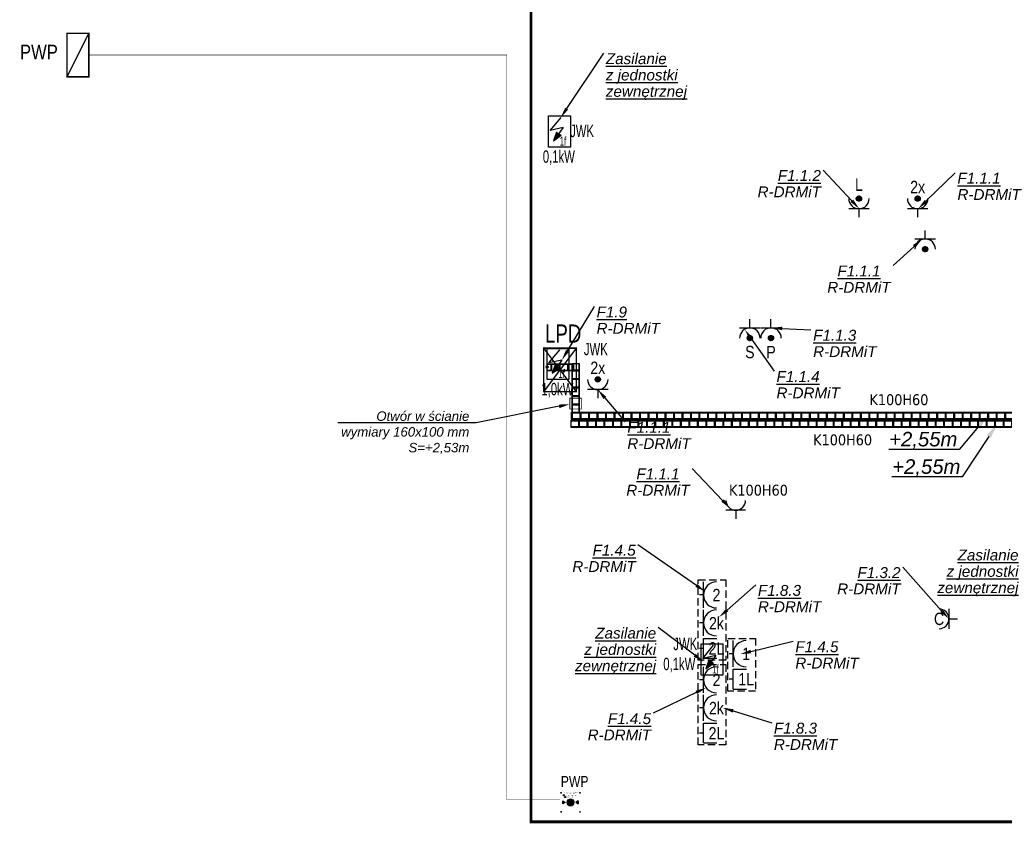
# Model space of a CAD drawing. Header units: millimetres. Extents: x 667417 to 821619, y 904330 to 1017710.
# Tile 1 of 13: x 667417 to 680983, y 906448 to 917514. Entities that reach past the tile are written whole.
import ezdxf
from ezdxf import colors
from ezdxf.entities.mleader import LeaderData, LeaderLine
from ezdxf.enums import TextEntityAlignment as Align
from ezdxf.math import Vec2, Vec3

# ---------------------------------------------------------------- set-up
doc = ezdxf.new("R2010")
doc.units = ezdxf.units.MM
doc.linetypes.add('DASHED', pattern=[0.75, 0.5, -0.25])
for name, color, linetype in [('_IE_Adresacja obwodów', 246, 'Continuous'), ('_IE_Gniazda_230V_IP20', 5, 'Continuous'), ('_IE_Gniazda_230V_IP44', 5, 'Continuous'), ('_IE_Gniazdo podwójne_230V_IP44', 5, 'Continuous'), ('_IE_Otworowanie', 1, 'Continuous'), ('_IE_Punkty zasilania IE', 5, 'Continuous'), ('_IE_PWP Budynek', 240, 'Continuous'), ('_IE_Rozdzielnica nN', 240, 'Continuous'), ('_IE_Strefy oddziaływania rozdzielnic elektrycznych', 240, 'Continuous'), ('_IE_Trasy kablowe IE', 150, 'Continuous'), ('_IE_Trasy kablowe IE - Power cable tray', 150, 'Continuous'), ('_IE_Trasy kablowe IE opis', 150, 'Continuous'), ('_IE_Trasy kablowe IT', 94, 'Continuous'), ('_IE_Zestaw_PEL', 5, 'Continuous'), ('_IT_LAN_Szafa RACK LPD', 94, 'Continuous')]:
    doc.layers.add(name, color=color, linetype=linetype)
doc.layers.add('_IE_otworowanie_opisy', color=10, linetype='Continuous', lineweight=25)
doc.styles.add('ARIAL', font='arial-narrow_[pl.allfont.net].ttf', dxfattribs={"width": 0.8})
doc.styles.add('IE_Koordynacja_tylko trasy$0$Standard', font='arial.ttf')
doc.styles.get("Standard").update_dxf_attribs({"font": 'ARIAL.TTF'})

# ---------------------------------------------------------------- blocks, each defined once
blk = doc.blocks.new('*U902')
at = {"layer": '_IE_Gniazda_230V_IP20', "color": 5}
for p, q in [((13.6, -13.6), (-13.6, -13.6)), ((0, -13.6), (0, -25.3))]:
    blk.add_line(p, q, dxfattribs=at)
blk.add_arc((0, 0), 13.6, 180, 0, dxfattribs=at)
blk = doc.blocks.new('*U2030')
at = {"layer": '_IE_Gniazda_230V_IP44'}
h = blk.add_hatch(color=256, dxfattribs=at)
edge = h.paths.add_edge_path()
edge.add_arc((0, 37.4), 4.34, 270, 630)
for p, q in [((0, 51.5), (0, 63.3)), ((-14.1, 51.5), (14.1, 51.5))]:
    blk.add_line(p, q, dxfattribs=at)
blk.add_circle((0, 37.4), 3.62, dxfattribs=at)
blk.add_arc((0, 37.4), 14.1, 0, 180, dxfattribs=at)
blk = doc.blocks.new('PWP BUDYNEK')
at = {"layer": '_IE_PWP Budynek', "transparency": 33554687}
h = blk.add_hatch(color=7, dxfattribs=at)
h.dxf.hatch_style = 1
h.paths.add_polyline_path([(-10.4, 2.1), (-7.4, 0), (-10.4, -2.1)])
h = blk.add_hatch(color=3, dxfattribs=at)
h.dxf.hatch_style = 1
edge = h.paths.add_edge_path()
edge.add_arc((-9.2, 9.7), 0.796, 0, 360)
h = blk.add_hatch(color=1, dxfattribs=at)
h.dxf.hatch_style = 1
edge = h.paths.add_edge_path()
edge.add_arc((-7.4, 7.3), 0.796, 0, 360)
at = {"layer": '_IE_PWP Budynek', "linetype": 'Continuous', "lineweight": 0}
blk.add_hatch(color=240, dxfattribs=at).paths.add_polyline_path([(4.9, 0, 1), (-4.9, 0, 1)])
at = {"layer": '_IE_PWP Budynek', "transparency": 33554687}
h = blk.add_hatch(color=7, dxfattribs=at)
h.dxf.hatch_style = 1
h.paths.add_polyline_path([(10.4, 2.1), (7.4, 0), (10.4, -2.1)])
blk.add_lwpolyline([(-10.4, 2.1), (-10.4, -2.1)])
at = {"color": 250}
blk.add_lwpolyline([(10.4, 2.1), (10.4, -2.1)], dxfattribs=at)
at = {"layer": '_IE_PWP Budynek', "color": 240, "const_width": 0.108}
blk.add_lwpolyline([(14.6, 14.6), (-14.6, 14.6), (-14.6, -14.6), (14.6, -14.6), (14.6, 14.6)], dxfattribs=at)
at = {"layer": '_IE_PWP Budynek', "color": 240}
for points in [[(-13, 13.7), (-13, 12.7)], [(13, 13.7), (13, 12.7)], [(-12.5, 13.2), (-13.5, 13.2)], [(12.5, 13.2), (13.5, 13.2)], [(-12.5, -13.2), (-13.5, -13.2)], [(-13, -13.7), (-13, -12.7)], [(12.5, -13.2), (13.5, -13.2)], [(13, -13.7), (13, -12.7)]]:
    blk.add_lwpolyline(points, dxfattribs=at)
at = {"layer": '_IE_PWP Budynek', "color": 240, "const_width": 0.108}
blk.add_lwpolyline([(11.4, 11.4), (-11.4, 11.4), (-11.4, -11.4), (11.4, -11.4)], close=True, dxfattribs=at)
at = {"layer": '_IE_PWP Budynek', "color": 7}
for points in [[(-10.4, 2.1), (-7.4, 0), (-10.4, -2.1), (-10.4, 2.1)], [(10.4, 2.1), (7.4, 0), (10.4, -2.1), (10.4, 2.1)]]:
    blk.add_lwpolyline(points, dxfattribs=at)
at = {"layer": '_IE_PWP Budynek', "color": 240}
for centre in [(-13, 13.2), (13, 13.2), (-13, -13.2), (13, -13.2)]:
    blk.add_circle(centre, 0.5, dxfattribs=at)
at = {"layer": '_IE_PWP Budynek', "color": 3}
blk.add_circle((-9.2, 9.7), 0.796, dxfattribs=at)
at = {"layer": '_IE_PWP Budynek', "color": 1}
blk.add_circle((-7.4, 7.3), 0.796, dxfattribs=at)
at = {"layer": '_IE_PWP Budynek', "color": 240, "linetype": 'Continuous', "lineweight": 0}
blk.add_circle((0, 0), 4.94, dxfattribs=at)
at = {"layer": '_IE_PWP Budynek', "color": 7, "attachment_point": 1}
for s, insert, char_height, width in [('\\pxqc;PRZYCISK PRZECIWPOŻAROWEGO WYŁĄCZNIKA PRĄDU ', (-11.4, 14.3), 0.864, 22.762), ('STAN URUCHOMIENIA', (-8.1, 10.3), 1.08, 21.265), ('STAN DOZORU', (-6.3, 7.9), 1.08, 21.265)]:
    blk.add_mtext(s, dxfattribs=dict(at, insert=insert, char_height=char_height, width=width))
at = {"layer": '_IE_PWP Budynek', "color": 240, "width": 0.8, "flags": 12}
blk.add_attdef('PWP', (-53.1, -7.6), '', height=15, dxfattribs=at)
blk = doc.blocks.new('*U956')
at = {"layer": '_IE_Rozdzielnica nN', "const_width": 2}
blk.add_lwpolyline([(30, 0), (30, -60), (0, -60), (0, 0)], close=True, dxfattribs=at)
blk.add_lwpolyline([(30, 0), (0, -60)], dxfattribs=at)
at = {"layer": '_IE_Rozdzielnica nN', "style": 'ARIAL', "flags": 12}
blk.add_attdef('NAZWA', text='', height=20, dxfattribs=at).set_placement((-46.3, 17.6), align=Align.MIDDLE)
blk = doc.blocks.new('*U3940')
at = {"layer": '_IE_Gniazda_230V_IP44'}
h = blk.add_hatch(color=256, dxfattribs=at)
edge = h.paths.add_edge_path()
edge.add_arc((0, 37.4), 4.34, 270, 630)
for p, q in [((0, 51.5), (0, 63.3)), ((-14.1, 51.5), (14.1, 51.5))]:
    blk.add_line(p, q, dxfattribs=at)
blk.add_circle((0, 37.4), 3.62, dxfattribs=at)
blk.add_arc((0, 37.4), 14.1, 0, 180, dxfattribs=at)
blk = doc.blocks.new('*U2031')
at = {"layer": '_IE_Gniazda_230V_IP44'}
h = blk.add_hatch(color=256, dxfattribs=at)
edge = h.paths.add_edge_path()
edge.add_arc((0, -0.9), 4.34, 90, 450)
for p, q in [((14.1, -15), (-14.1, -15)), ((0, -15), (0, -26.7))]:
    blk.add_line(p, q, dxfattribs=at)
blk.add_circle((0, -0.9), 3.62, dxfattribs=at)
blk.add_arc((0, -0.9), 14.1, 180, 0, dxfattribs=at)
blk = doc.blocks.new('Gniazdo podwójne IP44')
at = {"layer": '_IE_Gniazdo podwójne_230V_IP44'}
h = blk.add_hatch(color=256, dxfattribs=at)
edge = h.paths.add_edge_path()
edge.add_arc((0, -0.9), 4.34, 90, 450)
for p, q in [((14.1, -15), (-14.1, -15)), ((0, -15), (0, -26.7))]:
    blk.add_line(p, q, dxfattribs=at)
blk.add_circle((0, -0.9), 3.62, dxfattribs=at)
blk.add_arc((0, -0.9), 14.1, 180, 0, dxfattribs=at)
at = {"layer": '_IE_Gniazdo podwójne_230V_IP44', "style": 'ARIAL', "flags": 12}
blk.add_attdef('FUN', text='', height=17, dxfattribs=at).set_placement((0, 18.3), align=Align.MIDDLE)
blk = doc.blocks.new('*U1762')
at = {"layer": '_IE_Gniazda_230V_IP20', "color": 5}
for p, q in [((13.6, 13.6), (13.6, -13.6)), ((13.6, 0), (25.3, 0))]:
    blk.add_line(p, q, dxfattribs=at)
blk.add_arc((0, 0), 13.6, 270, 90, dxfattribs=at)
at = {"layer": '_IE_Gniazda_230V_IP20', "style": 'ARIAL', "flags": 12}
blk.add_attdef('FUN', text='', height=17, dxfattribs=at).set_placement((0, 0), align=Align.MIDDLE)
blk = doc.blocks.new('*U2040')
at = {"layer": '_IE_Gniazda_230V_IP44'}
h = blk.add_hatch(color=256, dxfattribs=at)
edge = h.paths.add_edge_path()
edge.add_arc((0, 37.4), 4.34, 270, 630)
for p, q in [((0, 51.5), (0, 63.3)), ((-14.1, 51.5), (14.1, 51.5))]:
    blk.add_line(p, q, dxfattribs=at)
blk.add_circle((0, 37.4), 3.62, dxfattribs=at)
blk.add_arc((0, 37.4), 14.1, 360, 180, dxfattribs=at)
blk = doc.blocks.new('*U2045')
at = {"layer": '_IE_Zestaw_PEL', "color": 230, "linetype": 'DASHED', "ltscale": 20}
for p, q in [((55.3, 0), (55.3, 110.6)), ((55.3, 110.6), (93.4, 110.6)), ((93.4, 110.6), (93.4, 0)), ((93.4, 0), (55.3, 0))]:
    blk.add_line(p, q, dxfattribs=at)
at = {"layer": '_IE_Zestaw_PEL'}
for p, q in [((62.4, 71.7), (62.4, 107.5)), ((62.4, 89.6), (56.8, 89.6)), ((62.4, 33.2), (62.4, 69.1)), ((62.4, 51.1), (56.8, 51.1)), ((62.4, 2.7), (62.4, 29.8)), ((62.4, 29.8), (80.7, 29.8)), ((62.4, 16.1), (56.8, 16.1)), ((62.4, 2.7), (80.7, 2.7))]:
    blk.add_line(p, q, dxfattribs=at)
for centre in [(80.3, 89.6), (80.3, 51.1)]:
    blk.add_arc(centre, 17.9, 90, 270, dxfattribs=at)
at = {"layer": '_IE_Zestaw_PEL', "color": 240, "style": 'ARIAL', "flags": 12}
for tag, p in [('G', (80.3, 89.6)), ('K', (80.3, 51.1)), ('L', (80.3, 16.1))]:
    blk.add_attdef(tag, text='', height=17, dxfattribs=at).set_placement(p, align=Align.MIDDLE)
blk = doc.blocks.new('*U2050')
at = {"layer": '_IE_Zestaw_PEL', "color": 230, "linetype": 'DASHED', "ltscale": 20}
for p, q in [((-2.1, 72.5), (36.2, 72.5)), ((-2.1, 0), (-2.1, 72.5)), ((36.2, 72.5), (36.2, 0)), ((36.2, 0), (-2.1, 0))]:
    blk.add_line(p, q, dxfattribs=at)
at = {"layer": '_IE_Zestaw_PEL'}
for p, q in [((5.1, 33.4), (5.1, 69.4)), ((5.1, 51.4), (-0.5, 51.4)), ((5.1, 30), (23.5, 30)), ((5.1, 2.7), (5.1, 30)), ((5.1, 16.2), (-0.5, 16.2)), ((5.1, 2.7), (23.5, 2.7))]:
    blk.add_line(p, q, dxfattribs=at)
blk.add_arc((23.1, 51.4), 18, 90, 270, dxfattribs=at)
at = {"layer": '_IE_Zestaw_PEL', "color": 240, "style": 'ARIAL', "flags": 12}
for tag, p in [('G4', (23.1, 51.4)), ('L4', (23.1, 16.2))]:
    blk.add_attdef(tag, text='', height=17, dxfattribs=at).set_placement(p, align=Align.MIDDLE)
blk = doc.blocks.new('*U2929')
h = blk.add_hatch()
h.set_pattern_fill('JIS_LC_8A', color=256, scale=15, angle=45)
h.set_pattern_definition([(90, (2651.08, 5e-10), (-117, 2e-14), []), (90, (2661.69, 10.61), (-117, 2e-14), [])])
h.paths.add_polyline_path([(-5630, 42), (5630, 42), (5630, -42), (-5630, -42)])
for points in [[(-5630, 50), (5630, 50), (5630, -50), (-5630, -50)], [(-5630, 42), (5630, 42), (5630, -42), (-5630, -42)]]:
    blk.add_lwpolyline(points, close=True)
blk = doc.blocks.new('*U3261')
at = {"layer": '_IT_LAN_Szafa RACK LPD', "color": 0, "const_width": 2}
blk.add_lwpolyline([(0, -60), (-45, -60), (-45, 0), (0, 0)], close=True, dxfattribs=at)
for points in [[(0, -60), (-45, 0)], [(0, 0), (-45, -60)]]:
    blk.add_lwpolyline(points, dxfattribs=at)
at = {"layer": '_IT_LAN_Szafa RACK LPD', "color": 0, "style": 'ARIAL', "width": 0.9, "flags": 12}
blk.add_attdef('RACK', text='', height=25, dxfattribs=at).set_placement((45.7, -29.4), align=Align.MIDDLE)
blk = doc.blocks.new('*U3255')
at = {"layer": '_IE_Punkty zasilania IE'}
blk.add_hatch(color=94, dxfattribs=at).paths.add_polyline_path([(6.8, 8.7), (17.3, 16.3), (13.7, 18), (11, 20.6)])
at = {"layer": '_IE_Punkty zasilania IE', "color": 0}
for p, q in [((0, 42.9), (30.1, 42.9)), ((0, 0), (0, 42.9)), ((30.1, 42.9), (30.1, 0)), ((30.1, 0), (0, 0))]:
    blk.add_line(p, q, dxfattribs=at)
at = {"layer": '_IE_Punkty zasilania IE', "color": 94}
for p, q in [((2.5, 23), (17.3, 41)), ((20.2, 26.8), (2.5, 23)), ((20.2, 26.8), (6.8, 8.7)), ((11, 20.6), (6.8, 8.7)), ((6.8, 8.7), (17.3, 16.3)), ((13.7, 18), (11, 20.6)), ((17.3, 16.3), (13.7, 18))]:
    blk.add_line(p, q, dxfattribs=at)
at = {"layer": '_IE_Punkty zasilania IE', "color": 0, "insert": (15.3, 14.2), "char_height": 12, "attachment_point": 1, "style": 'ARIAL'}
blk.add_mtext_dynamic_manual_height_columns('1f', width=17.611, gutter_width=100, heights=[0], dxfattribs=at)
at = {"layer": '_IE_Punkty zasilania IE', "color": 0, "style": 'ARIAL', "width": 0.8, "flags": 12}
blk.add_attdef('URZADZENIE', text='', height=17, dxfattribs=at).set_placement((15, 47.9), align=Align.CENTER)
blk = doc.blocks.new('*U3265')
h = blk.add_hatch()
h.set_pattern_fill('JIS_LC_8A', color=256, scale=15, angle=45)
h.set_pattern_definition([(90, (5082.27, 2e-13), (-117, 2e-14), []), (90, (5092.88, 10.61), (-117, 2e-14), [])])
h.paths.add_polyline_path([(-5631, 42), (5631, 42), (5631, -42), (-5631, -42)])
for points in [[(-5631, 50), (5631, 50), (5631, -50), (-5631, -50)], [(-5631, 42), (5631, 42), (5631, -42), (-5631, -42)]]:
    blk.add_lwpolyline(points, close=True)
blk = doc.blocks.new('*U3274')
h = blk.add_hatch()
h.set_pattern_fill('JIS_LC_8A', color=256, scale=15, angle=45)
h.set_pattern_definition([(90, (5408.12, 2e-13), (-117, 2e-14), []), (90, (5418.73, 10.61), (-117, 2e-14), [])])
h.paths.add_polyline_path([(-337, 42), (337, 42), (337, -42), (-337, -42)])
for points in [[(-337, 50), (337, 50), (337, -50), (-337, -50)], [(-337, 42), (337, 42), (337, -42), (-337, -42)]]:
    blk.add_lwpolyline(points, close=True)
blk = doc.blocks.new('*U3276')
h = blk.add_hatch()
h.set_pattern_fill('JIS_LC_8A', color=256, scale=15, angle=45)
h.set_pattern_definition([(90, (5139.18, 2e-13), (-117, 2e-14), []), (90, (5149.78, 10.61), (-117, 2e-14), [])])
h.paths.add_polyline_path([(-181, 42), (181, 42), (181, -42), (-181, -42)])
for points in [[(-181, 50), (181, 50), (181, -50), (-181, -50)], [(-181, 42), (181, 42), (181, -42), (-181, -42)]]:
    blk.add_lwpolyline(points, close=True)
blk = doc.blocks.new('*U3281')
h = blk.add_hatch(color=0)
h.dxf.hatch_style = 1
edge = h.paths.add_edge_path()
edge.add_arc((0, 0.5), 2.5, -180, 180, ccw=False)
at = {"color": 0}
blk.add_lwpolyline([(0, 0.5, 0, 0, 0), (-30.3, 31.3, 5, 0, 0), (-39.6, 40.4, 0, 0, 0)], format="xyseb", dxfattribs=at)
at = {"color": 0, "const_width": 1}
for points in [[(-5, 0.5), (5, 0.5)], [(-4.5, 0.5), (-4.5, 5.5)], [(4.5, 0.5), (4.5, 5.5)]]:
    blk.add_lwpolyline(points, dxfattribs=at)

msp = doc.modelspace()

# ---------------------------------------------------------------- linework, layer by layer
at = {"color": 240, "linetype": 'DASHED', "const_width": 6}
msp.add_lwpolyline([(668369, 917027), (674130, 917027), (674130, 907338), (674130, 906770), (674860, 906770)], dxfattribs=at)
at = {"layer": '_IE_Otworowanie', "color": 1, "const_width": 10}
msp.add_lwpolyline([(674997, 912152), (675157, 912152), (675157, 912302), (674997, 912302)], close=True, dxfattribs=at)
at = {"layer": '_IE_Strefy oddziaływania rozdzielnic elektrycznych', "linetype": 'DASHED', "ltscale": 100, "const_width": 40}
msp.add_lwpolyline([(674462, 920158), (698583, 920158), (698583, 914771), (700863, 914771), (700863, 912577), (704561, 912577), (704561, 906468), (674462, 906468)], close=True, dxfattribs=at)

# ---------------------------------------------------------------- block references
at = {"xscale": 10, "yscale": 10, "zscale": 10}
for p in [(676214, 908696), (676214, 907527)]:
    msp.add_blockref('*U2045', p, dxfattribs=at).add_auto_attribs({'L': '2L', 'G': '2', 'K': '2k'})
at = {"layer": '_IE_Gniazda_230V_IP20', "xscale": 10, "yscale": 10, "zscale": 10}
msp.add_blockref('*U902', (677283, 910895), dxfattribs=at)
msp.add_blockref('*U1762', (680084, 909263), dxfattribs=at).add_auto_attribs({'FUN': 'C'})
at = {"layer": '_IE_Gniazda_230V_IP44'}
ref = msp.add_blockref('*U2031', (678980, 915060), dxfattribs=dict(at, xscale=10, yscale=10, zscale=10))
ref.add_attrib('FUN', 'L', dxfattribs={"height": 170, "style": 'ARIAL', "flags": 12}).set_placement((678980, 915242), align=Align.MIDDLE)
at = {"layer": '_IE_Gniazda_230V_IP44', "xscale": 10, "yscale": 10, "zscale": 10}
msp.add_blockref('*U2030', (679892, 913980), dxfattribs=at)
at = {"layer": '_IE_Gniazda_230V_IP44'}
ref = msp.add_blockref('*U2040', (677477, 912755), dxfattribs=dict(at, xscale=10, yscale=10, zscale=10))
ref.add_attrib('FUN', 'S', dxfattribs={"height": 170, "style": 'ARIAL', "flags": 12}).set_placement((677477, 912937), align=Align.MIDDLE)
ref = msp.add_blockref('*U3940', (677768, 912755), dxfattribs=dict(at, xscale=10, yscale=10, zscale=10))
ref.add_attrib('FUN', 'P', dxfattribs={"height": 170, "style": 'ARIAL', "flags": 12}).set_placement((677768, 912937), align=Align.MIDDLE)
at = {"layer": '_IE_Gniazdo podwójne_230V_IP44'}
ref = msp.add_blockref('Gniazdo podwójne IP44', (679789, 915060), dxfattribs=dict(at, xscale=10, yscale=10, zscale=10))
ref.add_attrib('FUN', '2x', dxfattribs={"height": 170, "style": 'ARIAL', "flags": 12}).set_placement((679789, 915211), align=Align.MIDDLE)
ref = msp.add_blockref('Gniazdo podwójne IP44', (675382, 912570), dxfattribs=dict(at, xscale=10, yscale=10, zscale=10))
ref.add_attrib('FUN', '2x', dxfattribs={"height": 170, "style": 'ARIAL', "flags": 12}).set_placement((675382, 912721), align=Align.MIDDLE)
at = {"layer": '_IE_Punkty zasilania IE'}
ref = msp.add_blockref('*U3255', (674703, 915759), dxfattribs=dict(at, xscale=10, yscale=10, zscale=10))
ref.add_attrib('URZADZENIE', 'JWK', dxfattribs={"color": 0, "height": 170, "style": 'ARIAL', "width": 0.8, "flags": 12}).set_placement((675165, 915897), align=Align.CENTER)
ref.add_attrib('MOC', '0,1kW', dxfattribs={"color": 0, "height": 170, "style": 'ARIAL', "width": 0.8, "flags": 12}).set_placement((674845, 915544), align=Align.CENTER)
ref = msp.add_blockref('*U3255', (674684, 912557), dxfattribs=dict(at, xscale=10, yscale=10, zscale=10))
ref.add_attrib('URZADZENIE', 'JWK', dxfattribs={"color": 0, "height": 170, "style": 'ARIAL', "width": 0.8, "flags": 12}).set_placement((675355, 912893), align=Align.CENTER)
ref.add_attrib('MOC', '1,0kW', dxfattribs={"color": 0, "height": 170, "style": 'ARIAL', "width": 0.8, "flags": 12}).set_placement((674825, 912342), align=Align.CENTER)
ref = msp.add_blockref('*U3255', (676804, 908489), dxfattribs=dict(at, xscale=10, yscale=10, zscale=10))
ref.add_attrib('URZADZENIE', 'JWK', dxfattribs={"color": 0, "height": 170, "style": 'ARIAL', "width": 0.8, "flags": 12}).set_placement((676587, 908832), align=Align.CENTER)
ref.add_attrib('MOC', '0,1kW', dxfattribs={"color": 0, "height": 170, "style": 'ARIAL', "width": 0.8, "flags": 12}).set_placement((676505, 908557), align=Align.CENTER)
at = {"layer": '_IE_PWP Budynek'}
ref = msp.add_blockref('PWP BUDYNEK', (675006, 906736), dxfattribs=dict(at, xscale=10, yscale=10, zscale=10))
ref.add_attrib('PWP', 'PWP', (674872, 906949), dxfattribs={"color": 240, "height": 150, "width": 0.8, "flags": 12})
at = {"layer": '_IE_Rozdzielnica nN'}
ref = msp.add_blockref('*U956', (668069, 917327), dxfattribs=dict(at, xscale=10, yscale=10, zscale=10))
ref.add_attrib('NAZWA', 'PWP', dxfattribs={"height": 200, "style": 'ARIAL', "flags": 12}).set_placement((667682, 917069), align=Align.MIDDLE)
at = {"layer": '_IE_Trasy kablowe IE', "rotation": 179.9999999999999}
msp.add_blockref('*U2929', (680647, 911949), dxfattribs=at)
at = {"layer": '_IE_Trasy kablowe IT', "xscale": 10, "yscale": 10, "zscale": 10, "rotation": 270}
msp.add_blockref('*U3281', (674679, 912732), dxfattribs=at)
at = {"layer": '_IE_Trasy kablowe IT'}
for name, p, rotation in [('*U3276', (674864, 912727), 180), ('*U3274', (675077, 912441), 270)]:
    msp.add_blockref(name, p, dxfattribs=dict(at, rotation=rotation))
msp.add_blockref('*U3265', (680649, 912060), dxfattribs=at)
at = {"layer": '_IE_Zestaw_PEL', "xscale": 10, "yscale": 10, "zscale": 10}
msp.add_blockref('*U2050', (677195, 908269), dxfattribs=at).add_auto_attribs({'L4': '1L', 'G4': '1'})
at = {"layer": '_IT_LAN_Szafa RACK LPD'}
ref = msp.add_blockref('*U3261', (674637, 912391), dxfattribs=dict(at, xscale=10, yscale=10, zscale=10, rotation=180))
ref.add_attrib('RACK', 'LPD', dxfattribs={"color": 0, "height": 250, "style": 'ARIAL', "width": 0.9, "flags": 12}).set_placement((674905, 913192), align=Align.MIDDLE)

# ---------------------------------------------------------------- texts
at = {"layer": '_IE_Trasy kablowe IE opis', "insert": (678349, 911803), "char_height": 150, "attachment_point": 1}
msp.add_mtext('{\\fTahoma|b0|i0|c238|p34;K100H60}', dxfattribs=at)
at = {"layer": '_IE_Trasy kablowe IT', "char_height": 150, "attachment_point": 1}
for insert in [(679125, 912356), (677189, 911110)]:
    msp.add_mtext('{\\fTahoma|b0|i0|c238|p34;K100H60}', dxfattribs=dict(at, insert=insert))

# ---------------------------------------------------------------- leaders
at = {"layer": '_IE_Adresacja obwodów'}
ml = msp.add_multileader_mtext('Standard', dxfattribs=at)
ml.set_content('{\\L\\fArial|b0|i1|c238|p34;Zasilanie\\Pz jednostki\\Pzewnętrznej}', color=256)
ml.set_leader_properties()
ml.build(insert=Vec2(0, 0))
ml.multileader.update_dxf_attribs({"has_dogleg": 0, "has_text_frame": 1, "text_left_attachment_type": 0, "text_right_attachment_type": 0, "dogleg_length": 0, "arrow_head_size": 150})
ctx = ml.context
ctx.base_point, ctx.char_height, ctx.arrow_head_size, ctx.landing_gap_size, ctx.plane_origin = Vec3(675463, 917052), 150, 150, 30, Vec3(670179, 908022)
ctx.left_attachment, ctx.right_attachment = 0, 0
notes = []
notes.append((ctx, [(0, (1, 1, 0), (675463, 917052), (1, 0), 0, [(0, [(674870, 916164)], 0, [])])]))
ctx.mtext.insert, ctx.mtext.width, ctx.mtext.line_spacing_factor, ctx.mtext.flow_direction = Vec3(675493, 917052), 1211.8, 0.9, 5
ml = msp.add_multileader_mtext('Standard', dxfattribs=at)
ml.set_content('{\\L\\fArial|b0|i1|c238|p34;F1.1.2\\P\\lR-DRMiT}', color=256)
ml.set_leader_properties()
ml.build(insert=Vec2(0, 0))
ml.multileader.update_dxf_attribs({"has_dogleg": 0, "has_text_frame": 1, "text_left_attachment_type": 0, "text_right_attachment_type": 0, "dogleg_length": 0, "arrow_head_size": 150})
ctx = ml.context
ctx.base_point, ctx.char_height, ctx.arrow_head_size, ctx.landing_gap_size, ctx.plane_origin = Vec3(677543, 915443), 150, 150, 30, Vec3(674411, 907532)
ctx.left_attachment, ctx.right_attachment, ctx.text_align_type = 0, 0, 2
notes.append((ctx, [(0, (1, 1, 0), (678486, 915443), (-1, 0), 0, [(0, [(678985, 914910)], 0, [])])]))
ctx.mtext.insert, ctx.mtext.width, ctx.mtext.alignment, ctx.mtext.line_spacing_factor, ctx.mtext.flow_direction = Vec3(678456, 915443), 800, 3, 0.9, 5
ml = msp.add_multileader_mtext('Standard', dxfattribs=at)
ml.set_content('{\\L\\fArial|b0|i1|c238|p34;F1.1.1\\P\\lR-DRMiT}', color=256)
ml.set_leader_properties()
ml.build(insert=Vec2(0, 0))
ml.multileader.update_dxf_attribs({"has_dogleg": 0, "has_text_frame": 1, "text_left_attachment_type": 0, "text_right_attachment_type": 0, "dogleg_length": 0, "arrow_head_size": 150})
ctx = ml.context
ctx.base_point, ctx.char_height, ctx.arrow_head_size, ctx.landing_gap_size, ctx.plane_origin = Vec3(680307, 915407), 150, 150, 30, Vec3(677221, 907446)
ctx.left_attachment, ctx.right_attachment = 0, 0
notes.append((ctx, [(0, (1, 1, 0), (680307, 915407), (1, 0), 0, [(0, [(679796, 914910)], 0, [])])]))
ctx.mtext.insert, ctx.mtext.width, ctx.mtext.line_spacing_factor, ctx.mtext.flow_direction = Vec3(680337, 915407), 800, 0.9, 5
ml = msp.add_multileader_mtext('Standard', dxfattribs=at)
ml.set_content('{\\L\\fArial|b0|i1|c238|p34;F1.1.1\\P\\lR-DRMiT}', color=256)
ml.set_leader_properties()
ml.build(insert=Vec2(0, 0))
ml.multileader.update_dxf_attribs({"has_dogleg": 0, "has_text_frame": 1, "text_left_attachment_type": 0, "text_right_attachment_type": 0, "dogleg_length": 0, "arrow_head_size": 150})
ctx = ml.context
ctx.base_point, ctx.char_height, ctx.arrow_head_size, ctx.landing_gap_size, ctx.plane_origin = Vec3(678509, 914128), 150, 150, 30, Vec3(675394, 906937)
ctx.left_attachment, ctx.right_attachment, ctx.text_align_type = 0, 0, 1
notes.append((ctx, [(0, (1, 1, 0), (679451, 914128), (-1, 0), 0, [(0, [(679851, 914494)], 0, [])])]))
ctx.mtext.insert, ctx.mtext.width, ctx.mtext.alignment, ctx.mtext.line_spacing_factor, ctx.mtext.flow_direction = Vec3(678980, 914128), 800, 2, 0.9, 5
ml = msp.add_multileader_mtext('Standard', dxfattribs=at)
ml.set_content('{\\L\\fArial|b0|i1|c238|p34;F1.9\\P\\lR-DRMiT}', color=256)
ml.set_leader_properties()
ml.build(insert=Vec2(0, 0))
ml.multileader.update_dxf_attribs({"has_dogleg": 0, "has_text_frame": 1, "text_left_attachment_type": 0, "text_right_attachment_type": 0, "dogleg_length": 0, "arrow_head_size": 150})
ctx = ml.context
ctx.base_point, ctx.char_height, ctx.arrow_head_size, ctx.landing_gap_size, ctx.plane_origin = Vec3(675335, 913563), 150, 150, 30, Vec3(672322, 905318)
ctx.left_attachment, ctx.right_attachment = 0, 0
notes.append((ctx, [(0, (1, 1, 0), (675335, 913563), (1, 0), 0, [(0, [(674886, 912825)], 0, [])])]))
ctx.mtext.insert, ctx.mtext.width, ctx.mtext.line_spacing_factor, ctx.mtext.flow_direction = Vec3(675365, 913563), 800, 0.9, 5
ml = msp.add_multileader_mtext('Standard', dxfattribs=at)
ml.set_content('{\\L\\fArial|b0|i1|c238|p34;F1.1.4\\P\\lR-DRMiT}', color=256)
ml.set_leader_properties()
ml.build(insert=Vec2(0, 0))
ml.multileader.update_dxf_attribs({"has_dogleg": 0, "has_text_frame": 1, "text_left_attachment_type": 0, "text_right_attachment_type": 0, "dogleg_length": 0, "arrow_head_size": 150})
ctx = ml.context
ctx.base_point, ctx.char_height, ctx.arrow_head_size, ctx.landing_gap_size, ctx.plane_origin = Vec3(677814, 912674), 150, 150, 30, Vec3(674557, 904478)
ctx.left_attachment, ctx.right_attachment = 0, 0
notes.append((ctx, [(0, (1, 1, 0), (677814, 912674), (1, 0), 0, [(0, [(677405, 913250)], 0, [])])]))
ctx.mtext.insert, ctx.mtext.width, ctx.mtext.line_spacing_factor, ctx.mtext.flow_direction = Vec3(677844, 912674), 800, 0.9, 5
ml = msp.add_multileader_mtext('Standard', dxfattribs=at)
ml.set_content('{\\L\\fArial|b0|i1|c238|p34;F1.1.3\\P\\lR-DRMiT}', color=256)
ml.set_leader_properties()
ml.build(insert=Vec2(0, 0))
ml.multileader.update_dxf_attribs({"has_dogleg": 0, "has_text_frame": 1, "text_left_attachment_type": 0, "text_right_attachment_type": 0, "dogleg_length": 0, "arrow_head_size": 150})
ctx = ml.context
ctx.base_point, ctx.char_height, ctx.arrow_head_size, ctx.landing_gap_size, ctx.plane_origin = Vec3(678319, 913243), 150, 150, 30, Vec3(675306, 904997)
ctx.left_attachment, ctx.right_attachment = 0, 0
notes.append((ctx, [(0, (1, 1, 0), (678319, 913243), (1, 0), 0, [(0, [(677773, 913269)], 0, [])])]))
ctx.mtext.insert, ctx.mtext.width, ctx.mtext.line_spacing_factor, ctx.mtext.flow_direction = Vec3(678349, 913243), 800, 0.9, 5
ml = msp.add_multileader_mtext('Standard', dxfattribs=at)
ml.set_content('{\\L\\fArial|b0|i1|c238|p34;F1.1.1\\P\\lR-DRMiT}', color=256)
ml.set_leader_properties()
ml.build(insert=Vec2(0, 0))
ml.multileader.update_dxf_attribs({"has_dogleg": 0, "has_text_frame": 1, "text_left_attachment_type": 0, "text_right_attachment_type": 0, "dogleg_length": 0, "arrow_head_size": 150})
ctx = ml.context
ctx.base_point, ctx.char_height, ctx.arrow_head_size, ctx.landing_gap_size, ctx.plane_origin = Vec3(675759, 911976), 150, 150, 30, Vec3(670924, 904863)
ctx.left_attachment, ctx.right_attachment = 0, 0
notes.append((ctx, [(0, (1, 1, 0), (675759, 911976), (1, 0), 0, [(0, [(675382, 912420)], 0, [])])]))
ctx.mtext.insert, ctx.mtext.width, ctx.mtext.line_spacing_factor, ctx.mtext.flow_direction = Vec3(675789, 911976), 800, 0.9, 5
ml = msp.add_multileader_mtext('Standard', dxfattribs=at)
ml.set_content('{\\L\\fArial|b0|i1|c238|p34;F1.1.1\\P\\lR-DRMiT}', color=256)
ml.set_leader_properties()
ml.build(insert=Vec2(0, 0))
ml.multileader.update_dxf_attribs({"has_dogleg": 0, "has_text_frame": 1, "text_left_attachment_type": 0, "text_right_attachment_type": 0, "dogleg_length": 0, "arrow_head_size": 150})
ctx = ml.context
ctx.base_point, ctx.char_height, ctx.arrow_head_size, ctx.landing_gap_size, ctx.plane_origin = Vec3(675740, 911334), 150, 150, 30, Vec3(672748, 903227)
ctx.left_attachment, ctx.right_attachment, ctx.text_align_type = 0, 0, 1
notes.append((ctx, [(0, (1, 1, 0), (676683, 911334), (-1, 0), 0, [(0, [(677205, 910784)], 0, [])])]))
ctx.mtext.insert, ctx.mtext.width, ctx.mtext.alignment, ctx.mtext.line_spacing_factor, ctx.mtext.flow_direction = Vec3(676211, 911334), 800, 2, 0.9, 5
ml = msp.add_multileader_mtext('Standard', dxfattribs=at)
ml.set_content('{\\L\\fArial|b0|i1|c238|p34;F1.4.5\\P\\lR-DRMiT}', color=256)
ml.set_leader_properties()
ml.build(insert=Vec2(0, 0))
ml.multileader.update_dxf_attribs({"has_dogleg": 0, "has_text_frame": 1, "text_left_attachment_type": 0, "text_right_attachment_type": 0, "dogleg_length": 0, "arrow_head_size": 150})
ctx = ml.context
ctx.base_point, ctx.char_height, ctx.arrow_head_size, ctx.landing_gap_size, ctx.plane_origin = Vec3(674991, 910283), 150, 150, 30, Vec3(672025, 902307)
ctx.left_attachment, ctx.right_attachment, ctx.text_align_type = 0, 0, 2
notes.append((ctx, [(0, (1, 1, 0), (675934, 910283), (-1, 0), 0, [(0, [(676864, 909638)], 0, [])])]))
ctx.mtext.insert, ctx.mtext.width, ctx.mtext.alignment, ctx.mtext.line_spacing_factor, ctx.mtext.flow_direction = Vec3(675904, 910283), 800, 3, 0.9, 5
ml = msp.add_multileader_mtext('Standard', dxfattribs=at)
ml.set_content('{\\L\\fArial|b0|i1|c238|p34;Zasilanie\\Pz jednostki\\Pzewnętrznej}', color=256)
ml.set_leader_properties()
ml.build(insert=Vec2(0, 0))
ml.multileader.update_dxf_attribs({"has_dogleg": 0, "has_text_frame": 1, "text_left_attachment_type": 0, "text_right_attachment_type": 0, "dogleg_length": 0, "arrow_head_size": 150})
ctx = ml.context
ctx.base_point, ctx.char_height, ctx.arrow_head_size, ctx.landing_gap_size, ctx.plane_origin = Vec3(680024, 910217), 150, 150, 30, Vec3(677138, 901604)
ctx.left_attachment, ctx.right_attachment, ctx.text_align_type = 0, 0, 2
notes.append((ctx, [(0, (1, 1, 0), (681208, 910217), (-1, 0), 0, [(0, [(681676, 910371)], 0, [])])]))
ctx.mtext.insert, ctx.mtext.width, ctx.mtext.alignment, ctx.mtext.line_spacing_factor, ctx.mtext.flow_direction = Vec3(681178, 910217), 1159.6, 3, 0.9, 5
ml = msp.add_multileader_mtext('Standard', dxfattribs=at)
ml.set_content('{\\L\\fArial|b0|i1|c238|p34;F1.3.2\\P\\lR-DRMiT}', color=256)
ml.set_leader_properties()
ml.build(insert=Vec2(0, 0))
ml.multileader.update_dxf_attribs({"has_dogleg": 0, "has_text_frame": 1, "text_left_attachment_type": 0, "text_right_attachment_type": 0, "dogleg_length": 0, "arrow_head_size": 150})
ctx = ml.context
ctx.base_point, ctx.char_height, ctx.arrow_head_size, ctx.landing_gap_size, ctx.plane_origin = Vec3(678640, 909975), 150, 150, 30, Vec3(675458, 902980)
ctx.left_attachment, ctx.right_attachment, ctx.text_align_type = 0, 0, 2
notes.append((ctx, [(0, (1, 1, 0), (679583, 909975), (-1, 0), 0, [(0, [(680219, 909263)], 0, [])])]))
ctx.mtext.insert, ctx.mtext.width, ctx.mtext.alignment, ctx.mtext.line_spacing_factor, ctx.mtext.flow_direction = Vec3(679553, 909975), 800, 3, 0.9, 5
ml = msp.add_multileader_mtext('Standard', dxfattribs=at)
ml.set_content('{\\L\\fArial|b0|i1|c238|p34;F1.8.3\\P\\lR-DRMiT}', color=256)
ml.set_leader_properties()
ml.build(insert=Vec2(0, 0))
ml.multileader.update_dxf_attribs({"has_dogleg": 0, "has_text_frame": 1, "text_left_attachment_type": 0, "text_right_attachment_type": 0, "dogleg_length": 0, "arrow_head_size": 150})
ctx = ml.context
ctx.base_point, ctx.char_height, ctx.arrow_head_size, ctx.landing_gap_size, ctx.plane_origin = Vec3(677558, 909730), 150, 150, 30, Vec3(674476, 902745)
ctx.left_attachment, ctx.right_attachment = 0, 0
notes.append((ctx, [(0, (1, 1, 0), (677558, 909730), (1, 0), 0, [(0, [(677051, 909285)], 0, [])])]))
ctx.mtext.insert, ctx.mtext.width, ctx.mtext.line_spacing_factor, ctx.mtext.flow_direction = Vec3(677588, 909730), 800, 0.9, 5
ml = msp.add_multileader_mtext('Standard', dxfattribs=at)
ml.set_content('{\\L\\fArial|b0|i1|c238|p34;Zasilanie\\Pz jednostki\\Pzewnętrznej}', color=256)
ml.set_leader_properties()
ml.build(insert=Vec2(0, 0))
ml.multileader.update_dxf_attribs({"has_dogleg": 0, "has_text_frame": 1, "text_left_attachment_type": 0, "text_right_attachment_type": 0, "dogleg_length": 0, "arrow_head_size": 150})
ctx = ml.context
ctx.base_point, ctx.char_height, ctx.arrow_head_size, ctx.landing_gap_size, ctx.plane_origin = Vec3(675033, 909142), 150, 150, 30, Vec3(672146, 900530)
ctx.left_attachment, ctx.right_attachment, ctx.text_align_type = 0, 0, 2
notes.append((ctx, [(0, (1, 1, 0), (676216, 909142), (-1, 0), 0, [(0, [(676837, 908672)], 0, [])])]))
ctx.mtext.insert, ctx.mtext.width, ctx.mtext.alignment, ctx.mtext.line_spacing_factor, ctx.mtext.flow_direction = Vec3(676186, 909142), 1182.8, 3, 0.9, 5
ml = msp.add_multileader_mtext('Standard', dxfattribs=at)
ml.set_content('{\\L\\fArial|b0|i1|c238|p34;F1.4.5\\P\\lR-DRMiT}', color=256)
ml.set_leader_properties()
ml.build(insert=Vec2(0, 0))
ml.multileader.update_dxf_attribs({"has_dogleg": 0, "has_text_frame": 1, "text_left_attachment_type": 0, "text_right_attachment_type": 0, "dogleg_length": 0, "arrow_head_size": 150})
ctx = ml.context
ctx.base_point, ctx.char_height, ctx.arrow_head_size, ctx.landing_gap_size, ctx.plane_origin = Vec3(678074, 908954), 150, 150, 30, Vec3(675108, 900978)
ctx.left_attachment, ctx.right_attachment = 0, 0
notes.append((ctx, [(0, (1, 1, 0), (678074, 908954), (1, 0), 0, [(0, [(677345, 908777)], 0, [])])]))
ctx.mtext.insert, ctx.mtext.width, ctx.mtext.line_spacing_factor, ctx.mtext.flow_direction = Vec3(678104, 908954), 800, 0.9, 5
ml = msp.add_multileader_mtext('Standard', dxfattribs=at)
ml.set_content('{\\L\\fArial|b0|i1|c238|p34;F1.4.5\\P\\lR-DRMiT}', color=256)
ml.set_leader_properties()
ml.build(insert=Vec2(0, 0))
ml.multileader.update_dxf_attribs({"has_dogleg": 0, "has_text_frame": 1, "text_left_attachment_type": 0, "text_right_attachment_type": 0, "dogleg_length": 0, "arrow_head_size": 150})
ctx = ml.context
ctx.base_point, ctx.char_height, ctx.arrow_head_size, ctx.landing_gap_size, ctx.plane_origin = Vec3(675202, 907964), 150, 150, 30, Vec3(671996, 901075)
ctx.left_attachment, ctx.right_attachment, ctx.text_align_type = 0, 0, 2
notes.append((ctx, [(0, (1, 1, 0), (676145, 907964), (-1, 0), 0, [(0, [(676874, 908315)], 0, [])])]))
ctx.mtext.insert, ctx.mtext.width, ctx.mtext.alignment, ctx.mtext.line_spacing_factor, ctx.mtext.flow_direction = Vec3(676115, 907964), 800, 3, 0.9, 5
ml = msp.add_multileader_mtext('Standard', dxfattribs=at)
ml.set_content('{\\L\\fArial|b0|i1|c238|p34;F1.8.3\\P\\lR-DRMiT}', color=256)
ml.set_leader_properties()
ml.build(insert=Vec2(0, 0))
ml.multileader.update_dxf_attribs({"has_dogleg": 0, "has_text_frame": 1, "text_left_attachment_type": 0, "text_right_attachment_type": 0, "dogleg_length": 0, "arrow_head_size": 150})
ctx = ml.context
ctx.base_point, ctx.char_height, ctx.arrow_head_size, ctx.landing_gap_size, ctx.plane_origin = Vec3(677778, 907833), 150, 150, 30, Vec3(674697, 900849)
ctx.left_attachment, ctx.right_attachment = 0, 0
notes.append((ctx, [(0, (1, 1, 0), (677778, 907833), (1, 0), 0, [(0, [(677103, 908038)], 0, [])])]))
ctx.mtext.insert, ctx.mtext.width, ctx.mtext.line_spacing_factor, ctx.mtext.flow_direction = Vec3(677808, 907833), 800, 0.9, 5
at = {"layer": '_IE_otworowanie_opisy', "linetype": 'ByBlock'}
ml = msp.add_multileader_mtext('Standard', dxfattribs=at)
ml.set_content('{\\fArial|b0|i1|c238|p34;Otwór w ścianie \\Pwymiary 160x100 mm\\PS=+2,53m}', color=1)
ml.set_leader_properties()
ml.build(insert=Vec2(0, 0))
ml.multileader.update_dxf_attribs({"has_text_frame": 1, "text_left_attachment_type": 6, "text_right_attachment_type": 6, "dogleg_length": 0.36, "arrow_head_size": 150})
ctx = ml.context
ctx.base_point, ctx.char_height, ctx.arrow_head_size, ctx.landing_gap_size, ctx.plane_origin, ctx.plane_x_axis, ctx.plane_y_axis = Vec3(671844, 911962), 130, 150, 20, Vec3(700216, 895111), Vec3(1, -0.000598), Vec3(0.000598, 1)
ctx.left_attachment, ctx.right_attachment, ctx.text_align_type = 6, 6, 2
notes.append((ctx, [(0, (1, 1, 0), (673704, 911961), (-1, 0.000598), 72.4, [(2, [(674997, 912219), (673704, 911961)], 0, [])])]))
ctx.mtext.insert, ctx.mtext.text_direction, ctx.mtext.rotation, ctx.mtext.width, ctx.mtext.alignment, ctx.mtext.flow_direction = Vec3(673612, 912119), Vec3(1, -0.000598), 6.282588, 2778.3, 3, 5
at = {"layer": '_IE_Trasy kablowe IE - Power cable tray'}
ml = msp.add_multileader_mtext('Standard', dxfattribs=at)
ml.set_content('{\\fArial|b0|i1|c238|p34;+2,55m}', color=256, style='IE_Koordynacja_tylko trasy$0$Standard')
ml.set_leader_properties()
ml.build(insert=Vec2(0, 0))
ml.multileader.update_dxf_attribs({"text_left_attachment_type": 6, "text_right_attachment_type": 6, "dogleg_length": 3.6, "arrow_head_size": 200})
ctx = ml.context
ctx.base_point, ctx.char_height, ctx.arrow_head_size, ctx.landing_gap_size, ctx.plane_origin = Vec3(679449, 911219), 200, 200, 20, Vec3(682094, 917284)
ctx.left_attachment, ctx.right_attachment, ctx.text_align_type = 6, 6, 2
notes.append((ctx, [(1, (1, 1, 0), (680402, 911219), (-1, 0), 3.6, [(0, [(680880, 911941)], 0, [])])]))
ctx.mtext.insert, ctx.mtext.alignment, ctx.mtext.flow_direction = Vec3(680378, 911460), 3, 5
at = {"layer": '_IE_Trasy kablowe IT'}
ml = msp.add_multileader_mtext('Standard', dxfattribs=at)
ml.set_content('{\\fArial|b0|i1|c238|p34;+2,55m}', color=256, style='IE_Koordynacja_tylko trasy$0$Standard')
ml.set_leader_properties()
ml.build(insert=Vec2(0, 0))
ml.multileader.update_dxf_attribs({"text_left_attachment_type": 6, "text_right_attachment_type": 6, "dogleg_length": 3.6, "arrow_head_size": 200})
ctx = ml.context
ctx.base_point, ctx.char_height, ctx.arrow_head_size, ctx.landing_gap_size, ctx.plane_origin = Vec3(679407, 911597), 200, 200, 20, Vec3(682052, 917662)
ctx.left_attachment, ctx.right_attachment, ctx.text_align_type = 6, 6, 2
notes.append((ctx, [(1, (1, 1, 0), (680360, 911597), (-1, 0), 3.6, [(0, [(680754, 912067)], 0, [])])]))
ctx.mtext.insert, ctx.mtext.alignment, ctx.mtext.flow_direction = Vec3(680336, 911838), 3, 5
for ctx, leaders in notes:
    for number, flags, end, landing, length, lines in leaders:
        leader = LeaderData()
        leader.index, (leader.has_last_leader_line, leader.has_dogleg_vector, leader.attachment_direction) = number, flags
        leader.last_leader_point, leader.dogleg_vector, leader.dogleg_length = Vec3(end), Vec3(landing), length
        for number, points, colour, breaks in lines:
            line = LeaderLine()
            line.index, line.vertices, line.color, line.breaks = number, Vec3.list(points), colors.encode_raw_color(colour), breaks
            leader.lines.append(line)
        ctx.leaders.append(leader)

doc.saveas('drawing.dxf')
